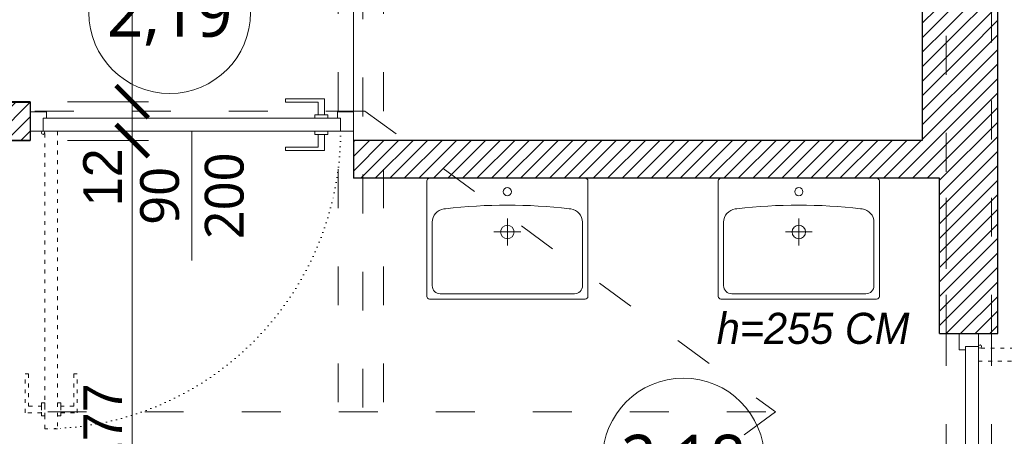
# Model space of a CAD drawing. Header units: millimetres. Extents: x 80301 to 146489, y -78581 to -28273.
# Tile 93 of 135: x 127502 to 127807, y -64011 to -63882. Entities that reach past the tile are written whole.
import ezdxf
from ezdxf import colors
from ezdxf.entities.mleader import LeaderData, LeaderLine
from ezdxf.enums import TextEntityAlignment as Align
from ezdxf.math import Vec2, Vec3

# ---------------------------------------------------------------- set-up
doc = ezdxf.new("R2010")
doc.units = ezdxf.units.MM
doc.linetypes.add('ACAD_ISO03W100', pattern=[30, 12, -18])
doc.linetypes.add('ACAD_ISO07W100', pattern=[3, 0, -3])
doc.layers.get('0').update_dxf_attribs({"lineweight": 0})
for name, color, linetype, lineweight, true_color in [('A-przekrycieram.ART', 7, 'Continuous', 0, 0xffffff), ('instalacje_arch', 7, 'Continuous', 30, 0xd60000), ('wypełnienie 2', 7, 'Continuous', 0, 0x363636)]:
    doc.layers.add(name, color=color, linetype=linetype, lineweight=lineweight, true_color=true_color)
for name, color, linetype, lineweight in [('A-sanitariaty.ART', 250, 'Continuous', 0), ('OPIS', 4, 'Continuous', 9), ('opis..KF', 250, 'Continuous', 15), ('stolarka_arch', 250, 'Continuous', 5), ('TEXT', 63, 'Continuous', 0), ('wymiar..KF', 12, 'Continuous', 5), ('ściana pro..KF', 222, 'Continuous', 30), ('ściany ist..KF', 61, 'Continuous', 5)]:
    doc.layers.add(name, color=color, linetype=linetype, lineweight=lineweight)
doc.styles.add('ARCH', font='segoeuil.ttf')
doc.styles.add('kamil', font='GOTHIC.TTF')
doc.dimstyles.new('100..KF', dxfattribs={"dimtxt": 12, "dimasz": 10, "dimexe": 5, "dimexo": 5, "dimgap": 3, "dimtad": 1, "dimdec": 1, "dimrnd": 0.5, "dimtxsty": 'kamil', "dimblk": 'ARCHTICK', "dimcen": 0, "dimclrd": 256, "dimclre": 256, "dimclrt": 256, "dimadec": 0, "dimazin": 0, "dimtfac": 1, "dimtdec": 1, "dimtofl": 0, "dimtmove": 0, "dimatfit": 3, "dimfxl": 10, "dimfxlon": 1, "dimlwd": 0, "dimlwe": 0, "dimarcsym": 0})
pattern_1 = [(45, (-308.0725, -28536.048), (-2.24506403, 2.24506403), [])]

# ---------------------------------------------------------------- blocks, each defined once
blk = doc.blocks.new('*U1234')
at = {"layer": 'A-przekrycieram.ART'}
h = blk.add_hatch(color=256, dxfattribs=at)
h.dxf.hatch_style = 1
h.paths.add_polyline_path([(0, 4200), (8500, 4200), (8500, 0), (0, 0)])
h.paths.add_polyline_path([(200, 4100), (8400, 4100), (8400, 100), (200, 100)], flags=16)
blk = doc.blocks.new('*U1262')
at = {"layer": 'OPIS', "linetype": 'ACAD_ISO03W100', "lineweight": 9}
blk.add_line((0, -3656.97), (0, -145), dxfattribs=at)
at = {"layer": 'OPIS', "style": 'ARCH'}
blk.add_attdef('P1', text='', height=20, rotation=180, dxfattribs=at).set_placement((0, 0), align=Align.MIDDLE_CENTER)
blk.add_attdef('P2', text='', height=20, dxfattribs=at).set_placement((0, -3801.97), align=Align.MIDDLE_CENTER)
blk = doc.blocks.new('*U1185')
at = {"layer": 'A-sanitariaty.ART'}
for p, q in [((0, 12.45), (0, 20.75)), ((4.15, 16.6), (-4.15, 16.6))]:
    blk.add_line(p, q, dxfattribs=at)
blk.add_lwpolyline([(24.07, 0), (-24.07, 0, -0.414214), (-24.9, 0.83), (-24.9, 36.52, -0.414214), (-24.07, 37.35), (24.07, 37.35, -0.414214), (24.9, 36.52), (24.9, 0.83, -0.414214)], format="xyb", close=True, dxfattribs=at)
blk.add_lwpolyline([(-19.12, 9.42), (-19.63, 9.49, -0.376652), (-23.24, 13.6), (-23.24, 33.2, -0.414214), (-20.75, 35.69), (20.75, 35.69, -0.414214), (23.24, 33.2), (23.24, 13.6, -0.376652), (19.63, 9.49), (19.12, 9.42)], format="xyb", dxfattribs=at)
for centre, radius in [((0, 16.6), 2.08), ((0, 4.15), 1.25)]:
    blk.add_circle(centre, radius, dxfattribs=at)
blk.add_arc((0, 171.81), 163.51, 263.283, 276.717, dxfattribs=at)
blk = doc.blocks.new('*U612')
at = {"layer": 'stolarka_arch', "linetype": 'ACAD_ISO03W100', "lineweight": 0, "ltscale": 0.1}
for points in [[(4.5, 92), (4.5, 0), (8.5, 0), (8.5, 92)], [(3.5, 87), (-1.5, 87), (-1.5, 75), (-0.5, 75), (-0.5, 85), (3.5, 85)], [(3.5, 88), (3.5, 84), (4.5, 84), (4.5, 88)], [(9.5, 88), (9.5, 84), (8.5, 84), (8.5, 88)], [(9.5, 87), (14.5, 87), (14.5, 75), (13.5, 75), (13.5, 85), (9.5, 85)]]:
    blk.add_lwpolyline(points, close=True, dxfattribs=at)
at = {"layer": 'stolarka_arch'}
for points in [[(91, 1), (91, 6), (79, 6), (79, 5), (89, 5), (89, 1)], [(5, -4), (5, -6), (0, -6), (0, 0), (4, 0), (4, -4), (5, -4)], [(96, 0), (4, 0), (4, -4), (96, -4)], [(92, 1), (88, 1), (88, 0), (92, 0)], [(95, -4), (95, -6), (100, -6), (100, 0), (96, 0), (96, -4), (95, -4)], [(91, -5), (91, -10), (79, -10), (79, -9), (89, -9), (89, -5)], [(92, -5), (88, -5), (88, -4), (92, -4)]]:
    blk.add_lwpolyline(points, close=True, dxfattribs=at)
blk.add_circle((4, 0.5), 0.5, dxfattribs=at)
at = {"layer": 'stolarka_arch', "linetype": 'ACAD_ISO07W100', "lineweight": 0, "ltscale": 0.5}
blk.add_arc((4, 0), 92, 0, 89.6506, dxfattribs=at)
blk = doc.blocks.new('opis drzwi')
at = {"layer": 'opis..KF'}
blk.add_line((-20, 0), (20, 0), dxfattribs=at)
at = {"layer": 'opis..KF', "style": 'ARCH', "flags": 12}
for tag, p in [('90', (0, 10)), ('200', (0, -10))]:
    blk.add_attdef(tag, text='', height=12, dxfattribs=at).set_placement(p, align=Align.MIDDLE_CENTER)
blk = doc.blocks.new('nr pom')
at = {"layer": 'opis..KF', "lineweight": 20}
blk.add_circle((0, 0), 25, dxfattribs=at)
at = {"layer": 'opis..KF', "style": 'ARCH'}
blk.add_attdef('00', text='', height=15, dxfattribs=at).set_placement((0, 0), align=Align.MIDDLE_CENTER)
blk = doc.blocks.new('_Dot')
at = {"color": 0, "linetype": 'ByBlock', "lineweight": -2}
blk.add_line((-0.5, 0), (-1, 0), dxfattribs=at)
at = {"color": 0, "linetype": 'ByBlock', "const_width": 0.5}
blk.add_lwpolyline([(-0.25, 0, 1), (0.25, 0, 1)], format="xyb", close=True, dxfattribs=at)
blk = doc.blocks.new('_ArchTick')
at = {"color": 0, "linetype": 'ByBlock', "const_width": 0.15}
blk.add_lwpolyline([(-0.5, -0.5), (0.5, 0.5)], dxfattribs=at)
blk = doc.blocks.new('*D1303')
at = {"layer": 'Defpoints', "color": 0, "linetype": 'ByBlock', "transparency": 16777216}
for p in [(127505.45, -63919.11), (127536.98, -63919.11), (127516.72, -64095.99)]:
    blk.add_point(p, dxfattribs=at)
at = {"layer": 'wymiar..KF', "linetype": 'Continuous', "lineweight": 0, "transparency": 16777216}
for p, q in [((127516.98, -63919.11), (127541.98, -63919.11)), ((127536.98, -64095.99), (127536.98, -63919.11)), ((127521.72, -64095.99), (127541.98, -64095.99))]:
    blk.add_line(p, q, dxfattribs=at)
at = {"layer": 'wymiar..KF', "linetype": 'ByBlock', "lineweight": 0, "transparency": 16777216, "xscale": 10, "yscale": 10, "zscale": 10}
for p, rotation in [((127536.98, -63919.11), 90), ((127536.98, -64095.99), 270)]:
    blk.add_blockref('_ArchTick', p, dxfattribs=dict(at, rotation=rotation))
at = {"layer": 'wymiar..KF', "linetype": 'ByBlock', "transparency": 16777216, "insert": (127527.83, -64007.55), "char_height": 12, "attachment_point": 5, "rotation": 90, "style": 'kamil'}
blk.add_mtext('177', dxfattribs=at)
blk = doc.blocks.new('*D1304')
at = {"layer": 'Defpoints', "color": 0, "linetype": 'ByBlock', "transparency": 16777216}
for p in [(127505.44, -63907.11), (127536.98, -63907.11), (127505.45, -63919.11)]:
    blk.add_point(p, dxfattribs=at)
at = {"layer": 'wymiar..KF', "linetype": 'Continuous', "lineweight": 0, "transparency": 16777216}
for p, q in [((127516.98, -63907.11), (127541.98, -63907.11)), ((127536.98, -63919.11), (127536.98, -63907.11)), ((127516.98, -63919.11), (127541.98, -63919.11))]:
    blk.add_line(p, q, dxfattribs=at)
at = {"layer": 'wymiar..KF', "linetype": 'ByBlock', "lineweight": 0, "transparency": 16777216, "xscale": 10, "yscale": 10, "zscale": 10}
for p, rotation in [((127536.98, -63907.11), 90), ((127536.98, -63919.11), 270)]:
    blk.add_blockref('_ArchTick', p, dxfattribs=dict(at, rotation=rotation))
at = {"layer": 'wymiar..KF', "linetype": 'ByBlock', "transparency": 16777216, "insert": (127527.83, -63930.46), "char_height": 12, "attachment_point": 5, "rotation": 90, "style": 'kamil'}
blk.add_mtext('12', dxfattribs=at)
blk = doc.blocks.new('*D1305')
at = {"layer": 'Defpoints', "color": 0, "linetype": 'ByBlock', "transparency": 16777216}
for p in [(127512.21, -63759.64), (127536.98, -63759.64), (127505.44, -63907.11)]:
    blk.add_point(p, dxfattribs=at)
at = {"layer": 'wymiar..KF', "linetype": 'Continuous', "lineweight": 0, "transparency": 16777216}
for p, q in [((127517.21, -63759.64), (127541.98, -63759.64)), ((127536.98, -63907.11), (127536.98, -63759.64)), ((127516.98, -63907.11), (127541.98, -63907.11))]:
    blk.add_line(p, q, dxfattribs=at)
at = {"layer": 'wymiar..KF', "linetype": 'ByBlock', "lineweight": 0, "transparency": 16777216, "xscale": 10, "yscale": 10, "zscale": 10}
for p, rotation in [((127536.98, -63759.64), 90), ((127536.98, -63907.11), 270)]:
    blk.add_blockref('_ArchTick', p, dxfattribs=dict(at, rotation=rotation))
at = {"layer": 'wymiar..KF', "linetype": 'ByBlock', "transparency": 16777216, "insert": (127527.12, -63833.37), "char_height": 12, "attachment_point": 5, "rotation": 90, "style": 'kamil'}
blk.add_mtext('147,5', dxfattribs=at)

msp = doc.modelspace()

# ---------------------------------------------------------------- hatches: boundary and pattern name
at = {"layer": 'wypełnienie 2', "linetype": 'ByBlock', "transparency": 33554595}
h = msp.add_hatch(dxfattribs=at)
h.set_pattern_fill('ANSI31', color=256)
h.set_pattern_definition(pattern_1)
h.paths.add_polyline_path([(127261.4, -63909.99), (127210.9, -63909.99), (127210.9, -63918.99), (127261.4, -63918.99)])
h.paths.add_polyline_path([(127261.4, -63906.99), (127210.9, -63906.99), (127210.9, -63909.99), (127261.4, -63909.99)])
h.paths.add_polyline_path([(127505.44, -63912.85), (127505.44, -63909.99), (127438.4, -63909.99), (127438.4, -63918.99), (127505.45, -63919.11), (127505.45, -63916.2), (127505.44, -63916.2)])
h.paths.add_polyline_path([(127505.44, -63907.2), (127438.4, -63907.2), (127438.4, -63909.99), (127505.44, -63909.99)])
h.paths.add_polyline_path([(127319.72, -63739.99), (127246.65, -63739.99), (127210.9, -63740.04), (127210.9, -63752.04), (127319.72, -63751.9)])
h.paths.add_polyline_path([(127355.61, -63750.64), (127359.13, -63750.64), (127359.13, -63749.21), (127359.13, -63748.21), (127359.13, -63744.69), (127354.98, -63744.69), (127354.98, -63743.64), (127354.93, -63743.64), (127354.93, -63739.99), (127319.72, -63739.99), (127319.72, -63759.64), (127440.14, -63759.48), (127440.14, -63739.99), (127404.93, -63739.99), (127404.93, -63743.64), (127404.88, -63743.64), (127404.88, -63744.69), (127400.73, -63744.69), (127400.73, -63748.21), (127400.73, -63749.21), (127400.73, -63750.64), (127404.93, -63750.64), (127404.93, -63754.64), (127400.93, -63754.64), (127383.47, -63754.64, -0.1727), (127379.93, -63755.9, -0.1727), (127376.39, -63754.64), (127359.61, -63754.64), (127355.61, -63754.64)])
h.paths.add_polyline_path([(127476.04, -63750.64), (127479.55, -63750.64), (127479.55, -63749.21), (127479.55, -63748.21), (127479.55, -63744.69), (127475.4, -63744.69), (127475.4, -63743.64), (127475.35, -63743.64), (127475.35, -63739.99), (127440.14, -63739.99), (127440.14, -63759.48), (127501.4, -63759.41), (127501.4, -63755.8, -0.047153), (127500.35, -63755.9, -0.1727), (127496.81, -63754.64), (127480.04, -63754.64), (127476.04, -63754.64)])
h.paths.add_polyline_path([(127560.56, -63739.99), (127525.35, -63739.99), (127525.35, -63743.64), (127525.3, -63743.64), (127525.3, -63744.69), (127521.15, -63744.69), (127521.15, -63748.21), (127521.15, -63749.21), (127521.15, -63750.64), (127525.35, -63750.64), (127525.35, -63754.64), (127521.35, -63754.64), (127503.89, -63754.64, -0.124533), (127501.4, -63755.8), (127501.4, -63759.41), (127523.83, -63759.38, -0.048134), (127524.86, -63759.28), (127560.56, -63759.28)])
h.paths.add_polyline_path([(127572.83, -63739.99), (127560.56, -63739.99), (127560.56, -63759.28), (127572.83, -63759.28)])
h.paths.add_polyline_path([(127600.65, -63739.99), (127588.83, -63739.99), (127588.83, -63759.3), (127598.5, -63759.28), (127598.65, -63878.49), (127600.65, -63878.49)])
h.paths.add_polyline_path([(127608.26, -63739.99), (127600.65, -63739.99), (127600.65, -63832.99), (127608.26, -63832.99)])
h.paths.add_polyline_path([(127614.65, -63735.79), (127608.91, -63739.99), (127608.26, -63739.99), (127608.26, -63832.99), (127614.65, -63832.99)])
h.paths.add_polyline_path([(127627.16, -63739.52), (127616.68, -63739.53), (127616.67, -63734.31), (127614.65, -63735.79), (127614.65, -63832.99), (127616.64, -63832.99), (127616.61, -63751.53), (127617.26, -63751.53), (127627.18, -63751.52), (127627.18, -63748.41), (127627.17, -63748.41), (127627.17, -63745.46)])
h.paths.add_polyline_path([(127608.26, -63846.99), (127600.65, -63846.99), (127600.65, -63878.49), (127608.26, -63878.48)])
h.paths.add_polyline_path([(127614.65, -63846.99), (127608.26, -63846.99), (127608.26, -63878.48), (127614.65, -63878.47)])
h.paths.add_polyline_path([(127608.26, -63723.89), (127600.65, -63723.89), (127600.65, -63739.99), (127608.26, -63739.99)])
h.paths.add_polyline_path([(127614.65, -63723.89), (127608.26, -63723.89), (127608.26, -63739.99), (127608.91, -63739.99), (127614.65, -63735.79)])
h.paths.add_polyline_path([(127614.65, -63663.99), (127608.26, -63663.99), (127608.26, -63707.89), (127614.65, -63707.89)])
h.paths.add_polyline_path([(127608.26, -63663.99), (127605.26, -63663.99), (127600.65, -63663.99), (127600.65, -63707.89), (127608.26, -63707.89)])
h.paths.add_polyline_path([(127616.57, -63663.99), (127614.65, -63663.99), (127614.65, -63707.89), (127616.63, -63707.89)])
h.paths.add_polyline_path([(127525.13, -63894.18), (127572.06, -63894.18), (127572.06, -63866.99), (127525.13, -63866.99)], flags=9)
h.paths.add_polyline_path([(127566.8, -63855.17), (127595.95, -63855.17), (127595.95, -63835.58), (127566.8, -63835.58)], flags=9)
h = msp.add_hatch(dxfattribs=at)
h.set_pattern_fill('ANSI31', color=256)
h.set_pattern_definition(pattern_1)
h.paths.add_polyline_path([(127755.89, -63739.35), (127717.16, -63739.4), (127717.17, -63742.41), (127717.17, -63742.41), (127717.17, -63745.41), (127717.18, -63751.4), (127755.89, -63751.45)])
h.paths.add_polyline_path([(127788.65, -63726.26), (127786.65, -63726.26), (127786.65, -63739.31), (127769.89, -63739.33), (127769.89, -63751.47), (127788.65, -63751.49)])
h.paths.add_polyline_path([(127802.65, -63736.26), (127802.65, -63726.26), (127788.65, -63726.26), (127788.65, -63751.49), (127788.67, -63751.49), (127788.67, -63832.99), (127802.65, -63832.99)])
h.paths.add_polyline_path([(127804.65, -63726.26), (127802.65, -63726.26), (127802.65, -63832.99), (127804.65, -63832.99)])
h.paths.add_polyline_path([(127804.65, -63846.99), (127802.65, -63846.99), (127802.65, -63897.5), (127804.65, -63899.22)])
h.paths.add_polyline_path([(127802.65, -63846.99), (127788.67, -63846.99), (127788.67, -63878.68), (127788.67, -63885.46), (127802.65, -63897.5)])
h.paths.add_polyline_path([(127788.65, -63878.68), (127781.4, -63878.68), (127781.4, -63879.2), (127788.65, -63885.44)])
h.paths.add_polyline_path([(127788.65, -63885.44), (127781.4, -63879.2), (127781.4, -63918.99), (127621.2, -63918.99), (127637.27, -63930.76), (127786.65, -63930.76), (127786.65, -63978.76), (127788.65, -63978.76), (127788.65, -63930.76)])
h.paths.add_polyline_path([(127802.65, -63897.5), (127788.65, -63885.44), (127788.65, -63978.76), (127802.65, -63978.76)])
h.paths.add_polyline_path([(127804.65, -63899.22), (127802.65, -63897.5), (127802.65, -63978.76), (127804.65, -63978.76)])
h.paths.add_polyline_path([(127614.65, -63918.99), (127608.26, -63918.99), (127608.26, -63930.76), (127614.65, -63930.76)])
h.paths.add_polyline_path([(127621.2, -63918.99), (127614.65, -63918.99), (127614.65, -63930.76), (127637.27, -63930.76)])
h.paths.add_polyline_path([(127608.26, -63918.99), (127605.4, -63918.99), (127605.4, -63930.76), (127608.26, -63930.76)])

# ---------------------------------------------------------------- linework, layer by layer
at = {"linetype": 'ACAD_ISO03W100'}
for p, q in [((127600.65, -64299.99), (127600.65, -62730.99)), ((127614.65, -64299.99), (127614.65, -62730.99)), ((127802.65, -63978.76), (127802.65, -62730.99)), ((127788.65, -64078.76), (127788.65, -63626.26)), ((127802.65, -63978.76), (127802.65, -63736.26)), ((127608.91, -63909.99), (127210.9, -63909.99)), ((127608.91, -63909.99), (127735.9, -64002.99)), ((127788.65, -63978.76), (127788.65, -63930.76)), ((127802.65, -64078.76), (127802.65, -63958.76)), ((127210.9, -64002.99), (127735.9, -64002.99)), ((127735.9, -64002.99), (127608.91, -64095.99))]:
    msp.add_line(p, q, dxfattribs=at)
at = {"layer": 'ściana pro..KF', "linetype": 'ByBlock'}
for p, q in [((127505.44, -63907.11), (127438.4, -63907.2)), ((127505.44, -63907.11), (127505.45, -63919.11)), ((127438.4, -63918.99), (127505.45, -63919.11)), ((127605.4, -63918.99), (127605.4, -63930.76)), ((127786.65, -63930.76), (127605.4, -63930.76)), ((127786.65, -63978.76), (127786.65, -63930.76))]:
    msp.add_line(p, q, dxfattribs=at)
for points in [[(127786.65, -63978.76), (127804.65, -63978.76), (127804.65, -63726.26), (127786.65, -63726.26), (127786.65, -63739.31)], [(127605.4, -63918.99), (127781.4, -63918.99), (127781.4, -63878.49)]]:
    msp.add_lwpolyline(points, dxfattribs=at)
msp.add_lwpolyline([(127505.45, -63919.11), (127438.4, -63919.11), (127438.4, -63907.2), (127505.45, -63907.2)], close=True, dxfattribs=at)
at = {"layer": 'ściany ist..KF', "linetype": 'ByBlock'}
for p, q in [((127605.4, -63878.49), (127605.4, -63918.99)), ((127781.4, -63878.49), (127781.4, -63918.99)), ((127781.4, -63918.99), (127605.4, -63918.99))]:
    msp.add_line(p, q, dxfattribs=at)
msp.add_lwpolyline([(127605.4, -63918.99), (127781.4, -63918.99), (127781.4, -63878.49), (127605.4, -63878.49)], close=True, dxfattribs=at)

# ---------------------------------------------------------------- block references
msp.add_blockref('*U1234', (122274.45, -66535.84))
at = {"layer": 'A-sanitariaty.ART', "rotation": 180}
for p in [(127652.99, -63930.76), (127743.11, -63930.76)]:
    msp.add_blockref('*U1185', p, dxfattribs=at)
at = {"layer": 'instalacje_arch'}
msp.add_blockref('*U1262', (127608.26, -62534.67), dxfattribs=at)
at = {"layer": 'opis..KF', "color": 30}
for p, values in [((127548.6, -63879.55), {'00': '2,19'}), ((127707.45, -64017.51), {'00': '2,18'})]:
    msp.add_blockref('nr pom', p, dxfattribs=at).add_auto_attribs(values)
at = {"layer": 'stolarka_arch', "xscale": -1, "rotation": 180}
msp.add_blockref('*U612', (127505.44, -63916.2), dxfattribs=at)
at = {"layer": 'stolarka_arch', "rotation": 270}
msp.add_blockref('*U612', (127798.65, -63978.76), dxfattribs=at)
at = {"layer": 'TEXT'}
ref = msp.add_blockref('opis drzwi', (127555.44, -63936.2), dxfattribs=dict(at, rotation=90))
ref.add_attrib('90', '90', dxfattribs={"layer": 'opis..KF', "height": 12, "rotation": 90, "style": 'ARCH'}).set_placement((127545.44, -63936.2), align=Align.MIDDLE_CENTER)
ref.add_attrib('200', '200', dxfattribs={"layer": 'opis..KF', "height": 12, "rotation": 90, "style": 'ARCH'}).set_placement((127565.44, -63936.2), align=Align.MIDDLE_CENTER)

# ---------------------------------------------------------------- texts
at = {"layer": 'opis..KF', "insert": (127747.52, -63977.21), "char_height": 9.6, "attachment_point": 5, "style": 'ARCH'}
msp.add_mtext_dynamic_manual_height_columns('{\\fCentury Gothic|b0|i1|c238|p34;h=255 CM}', width=156.7001, gutter_width=70, heights=[0], dxfattribs=at)

# ---------------------------------------------------------------- dimensions: what is measured, and where the dimension line sits
at = {"layer": 'wymiar..KF', "linetype": 'ByBlock'}
for base, p1, p2, picture, middle in [((127536.98, -63759.64), (127505.44, -63907.11), (127512.21, -63759.64), '*D1305', (127527.12, -63833.37)), ((127536.98, -63919.11), (127516.72, -64095.99), (127505.45, -63919.11), '*D1303', (127527.83, -64007.55))]:
    dim = msp.add_linear_dim(base=base, p1=p1, p2=p2, angle=90, dimstyle='100..KF', override={"dimtmove": 1, "dimfxl": 20}, dxfattribs=at)
    dim.commit()
    dim.dimension.update_dxf_attribs({"geometry": picture, "text_midpoint": middle})
dim = msp.add_linear_dim(base=(127536.98, -63907.11), p1=(127505.45, -63919.11), p2=(127505.44, -63907.11), angle=90, dimstyle='100..KF', override={"dimtmove": 1, "dimfxl": 20}, dxfattribs=at)
dim.commit()
dim.dimension.update_dxf_attribs({"geometry": '*D1304', "text_midpoint": (127536.98, -63930.46), "dimtype": 160})

# ---------------------------------------------------------------- leaders
at = {"layer": 'opis..KF', "lineweight": 9}
ml = msp.add_multileader_mtext('Standard', dxfattribs=at)
ml.set_content('obudowa belki drewnianej płytami gk-fw odpornosci ogniowej EI 60. Wysokość do belki 220 cm', color=256, style='ARCH')
ml.set_leader_properties(color=256, linetype='ByLayer', lineweight=-1)
ml.set_arrow_properties(name='DOT')
ml.build(insert=Vec2(0, 0))
ml.multileader.update_dxf_attribs({"dogleg_length": 28.39, "arrow_head_size": 7.5})
ctx = ml.context
ctx.base_point, ctx.char_height, ctx.arrow_head_size, ctx.landing_gap_size, ctx.plane_origin = Vec3(127811.27, -63871.27), 12, 7.5, 9, Vec3(127157.4, -63969.29)
notes = []
notes.append((ctx, [(1, (1, 1, 0), (127782.88, -63871.27), (1, 0), 28.39, [(0, [(127737.06, -63841.02)], 0, [])])]))
ctx.mtext.insert, ctx.mtext.width, ctx.mtext.flow_direction = Vec3(127820.27, -63865.16), 151.5727, 5
for ctx, leaders in notes:
    for number, flags, end, landing, length, lines in leaders:
        leader = LeaderData()
        leader.index, (leader.has_last_leader_line, leader.has_dogleg_vector, leader.attachment_direction) = number, flags
        leader.last_leader_point, leader.dogleg_vector, leader.dogleg_length = Vec3(end), Vec3(landing), length
        for number, points, colour, breaks in lines:
            line = LeaderLine()
            line.index, line.vertices, line.color, line.breaks = number, Vec3.list(points), colors.encode_raw_color(colour), breaks
            leader.lines.append(line)
        ctx.leaders.append(leader)

doc.saveas('drawing.dxf')
